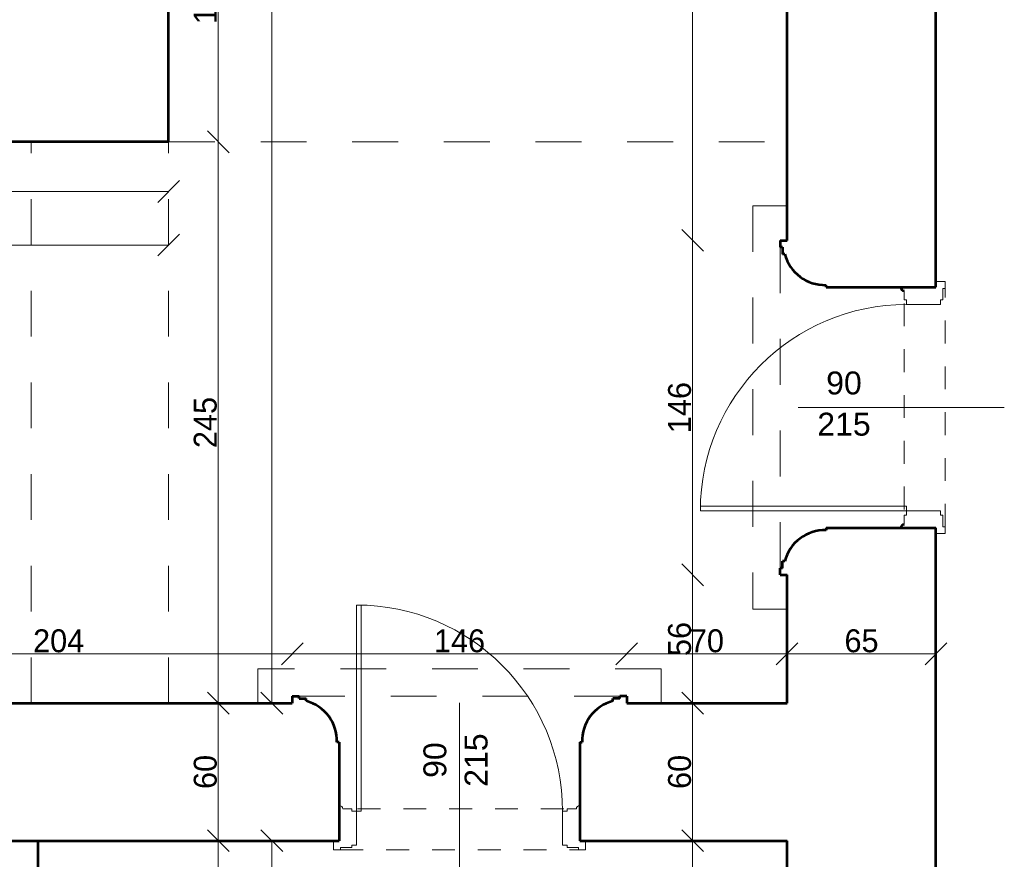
# Model space of a CAD drawing. Header units: inches. Extents: x -21887 to 84279, y -131485 to 67836.
# Tile 27 of 256: x 331 to 4629, y -37241 to -33576. Entities that reach past the tile are written whole.
import ezdxf

# ---------------------------------------------------------------- set-up
doc = ezdxf.new("R2010")
doc.units = ezdxf.units.IN
doc.header["$MEASUREMENT"] = 0
doc.linetypes.add('Dashed', pattern=[400, 200, -200])
doc.linetypes.add('Dashed copy', pattern=[200, 100, -100])
doc.layers.get('0').update_dxf_attribs({"lineweight": 13})
doc.layers.get('Defpoints').update_dxf_attribs({"lineweight": 13})
for name, color, linetype, lineweight in [('AI_MURY', 7, 'Continuous', 53), ('Dimensioning', 7, 'Continuous', 13), ('DRZWI', 7, 'Continuous', 13), ('dzialowki', 7, 'Continuous', 53), ('PODCIAGI', 7, 'Continuous', 13), ('schodzy', 7, 'Continuous', 13)]:
    doc.layers.add(name, color=color, linetype=linetype, lineweight=lineweight)
doc.styles.add('GENERATED_STYLE_7', font='txt')
doc.styles.add('Style-Courier New', font='txt')
doc.dimstyles.new('Dimstyle_4', dxfattribs={"dimtxt": 100, "dimasz": 95, "dimexe": 0, "dimexo": 0, "dimgap": 0.09, "dimtad": 1, "dimdec": 0, "dimlfac": 0.1, "dimzin": 0, "dimdsep": 46, "dimlunit": 5, "dimtxsty": 'GENERATED_STYLE_7', "dimblk": 'ARROWHEAD_6', "dimcen": 0.09, "dimclrd": 161, "dimclre": 161, "dimclrt": 7, "dimadec": 0, "dimazin": 0, "dimtfac": 1, "dimtdec": 0, "dimtmove": 0, "dimatfit": 3, "dimfxl": 0, "dimtolj": 1, "dimtzin": 0, "dimarcsym": 0})
doc.dimstyles.new('Dimstyle_5', dxfattribs={"dimtxt": 100, "dimasz": 95, "dimexe": 0.18, "dimexo": 0, "dimgap": 0.09, "dimtad": 1, "dimtih": 1, "dimtoh": 1, "dimdec": 0, "dimlfac": 0.1, "dimzin": 0, "dimdsep": 46, "dimlunit": 5, "dimtxsty": 'GENERATED_STYLE_7', "dimblk": 'ARROWHEAD_6', "dimcen": 0.09, "dimclrd": 161, "dimclre": 161, "dimclrt": 7, "dimadec": 0, "dimazin": 0, "dimtfac": 1, "dimtdec": 0, "dimtmove": 0, "dimatfit": 3, "dimfxl": 0, "dimtolj": 1, "dimtzin": 0, "dimarcsym": 0})
doc.dimstyles.new('Dimstyle_7', dxfattribs={"dimtxt": 100, "dimasz": 95, "dimexe": 0.18, "dimexo": 0, "dimgap": 0.09, "dimtad": 1, "dimtih": 1, "dimtoh": 1, "dimdec": 0, "dimlfac": 0.1, "dimzin": 0, "dimdsep": 46, "dimlunit": 5, "dimtxsty": 'GENERATED_STYLE_7', "dimblk": 'ARROWHEAD_6', "dimcen": 0.09, "dimclrd": 161, "dimclre": 161, "dimclrt": 7, "dimadec": 0, "dimazin": 0, "dimtfac": 1, "dimtdec": 0, "dimtmove": 2, "dimatfit": 3, "dimfxl": 0, "dimtolj": 1, "dimtzin": 0, "dimarcsym": 0})

# ---------------------------------------------------------------- blocks, each defined once
blk = doc.blocks.new('ARROWHEAD_6')
at = {"color": 0, "linetype": 'Continuous'}
for p, q in [((-0.5, -0.5), (0.5, 0.5)), ((0, 0), (-1, 0))]:
    blk.add_line(p, q, dxfattribs=at)
blk = doc.blocks.new('*U1039')
at = {"layer": 'Defpoints', "color": 0, "linetype": 'Continuous'}
for p in [(980.5, -33857.6), (-1299.5, -33953.1), (980.5, -34326.1)]:
    blk.add_point(p, dxfattribs=at)
at = {"layer": 'Dimensioning', "color": 161, "linetype": 'Continuous', "lineweight": -2}
for p, q in [((-1299.5, -34326), (-1299.5, -34326.3)), ((-1204.5, -34326.1), (885.5, -34326.1)), ((980.5, -34326), (980.5, -34326.3))]:
    blk.add_line(p, q, dxfattribs=at)
at = {"layer": 'Dimensioning', "color": 161, "linetype": 'Continuous', "lineweight": -2, "xscale": 95, "yscale": 95, "zscale": 95, "rotation": 180}
blk.add_blockref('ARROWHEAD_6', (-1299.5, -34326.1), dxfattribs=at)
at = {"layer": 'Dimensioning', "color": 161, "linetype": 'Continuous', "lineweight": -2, "xscale": 95, "yscale": 95, "zscale": 95}
blk.add_blockref('ARROWHEAD_6', (980.5, -34326.1), dxfattribs=at)
at = {"layer": 'Dimensioning', "color": 7, "linetype": 'Continuous', "insert": (-159.5, -34269.9), "char_height": 100, "attachment_point": 5, "style": 'GENERATED_STYLE_7'}
blk.add_mtext('228', dxfattribs=at)
blk = doc.blocks.new('*D1938')
at = {"layer": 'Defpoints'}
for p in [(980.5, -33857.6), (-1299.5, -33953.1), (-159.5, -34326.1), (980.5, -34326.1)]:
    blk.add_point(p, dxfattribs=at)
at = {"layer": 'Dimensioning', "color": 161, "linetype": 'Continuous'}
blk.add_blockref('*U1039', (0, 0), dxfattribs=at)
blk = doc.blocks.new('*U1040')
at = {"layer": 'Defpoints', "color": 0, "linetype": 'Continuous'}
for p in [(-7387.4, -33734.7), (980.5, -33775.6), (980.5, -34560.1)]:
    blk.add_point(p, dxfattribs=at)
at = {"layer": 'Dimensioning', "color": 161, "linetype": 'Continuous', "lineweight": -2}
for p, q in [((-7387.4, -34559.9), (-7387.4, -34560.3)), ((-7292.4, -34560.1), (885.5, -34560.1)), ((980.5, -34559.9), (980.5, -34560.3))]:
    blk.add_line(p, q, dxfattribs=at)
at = {"layer": 'Dimensioning', "color": 161, "linetype": 'Continuous', "lineweight": -2, "xscale": 95, "yscale": 95, "zscale": 95, "rotation": 180}
blk.add_blockref('ARROWHEAD_6', (-7387.4, -34560.1), dxfattribs=at)
at = {"layer": 'Dimensioning', "color": 161, "linetype": 'Continuous', "lineweight": -2, "xscale": 95, "yscale": 95, "zscale": 95}
blk.add_blockref('ARROWHEAD_6', (980.5, -34560.1), dxfattribs=at)
at = {"layer": 'Dimensioning', "color": 7, "linetype": 'Continuous', "insert": (-3203.4, -34503.8), "char_height": 100, "attachment_point": 5, "style": 'GENERATED_STYLE_7'}
blk.add_mtext('837', dxfattribs=at)
blk = doc.blocks.new('*D1939')
at = {"layer": 'Defpoints'}
for p in [(-7387.4, -33734.7), (980.5, -33775.6), (-3203.4, -34560.1), (980.5, -34560.1)]:
    blk.add_point(p, dxfattribs=at)
at = {"layer": 'Dimensioning', "color": 161, "linetype": 'Continuous'}
blk.add_blockref('*U1040', (0, 0), dxfattribs=at)
blk = doc.blocks.new('*U206')
at = {"layer": 'Defpoints', "color": 0, "linetype": 'Continuous'}
for p in [(942.2, -37159.3), (1431.3, -37159.3), (775.1, -42959.3)]:
    blk.add_point(p, dxfattribs=at)
at = {"layer": 'Dimensioning', "color": 161, "linetype": 'Continuous', "lineweight": -2}
for p, q in [((1431.1, -37159.3), (1431.3, -37159.3)), ((1431.3, -42864.3), (1431.3, -37254.3)), ((1431.1, -42959.3), (1431.3, -42959.3))]:
    blk.add_line(p, q, dxfattribs=at)
at = {"layer": 'Dimensioning', "color": 161, "linetype": 'Continuous', "lineweight": -2, "xscale": 95, "yscale": 95, "zscale": 95}
for p, rotation in [((1431.3, -37159.3), 90), ((1431.3, -42959.3), 270)]:
    blk.add_blockref('ARROWHEAD_6', p, dxfattribs=dict(at, rotation=rotation))
at = {"layer": 'Dimensioning', "color": 7, "linetype": 'Continuous', "insert": (1375, -40059.3), "char_height": 100, "attachment_point": 5, "rotation": 90, "style": 'GENERATED_STYLE_7'}
blk.add_mtext('580', dxfattribs=at)
blk = doc.blocks.new('*D1940')
at = {"layer": 'Defpoints'}
for p in [(942.2, -37159.3), (1431.3, -37159.3), (1431.3, -40059.3), (775.1, -42959.3)]:
    blk.add_point(p, dxfattribs=at)
at = {"layer": 'Dimensioning', "color": 161, "linetype": 'Continuous'}
blk.add_blockref('*U206', (0, 0), dxfattribs=at)
blk = doc.blocks.new('*U207')
at = {"layer": 'Defpoints', "color": 0, "linetype": 'Continuous'}
for p in [(724.7, 55030.7), (1431.3, 55030.7), (853.3, -36559.3)]:
    blk.add_point(p, dxfattribs=at)
at = {"layer": 'Dimensioning', "color": 161, "linetype": 'Continuous', "lineweight": -2}
for p, q in [((1431.1, 55030.7), (1431.3, 55030.7)), ((1431.3, -36464.3), (1431.3, 54935.7)), ((1431.1, -36559.3), (1431.3, -36559.3))]:
    blk.add_line(p, q, dxfattribs=at)
at = {"layer": 'Dimensioning', "color": 161, "linetype": 'Continuous', "lineweight": -2, "xscale": 95, "yscale": 95, "zscale": 95}
for p, rotation in [((1431.3, 55030.7), 90), ((1431.3, -36559.3), 270)]:
    blk.add_blockref('ARROWHEAD_6', p, dxfattribs=dict(at, rotation=rotation))
at = {"layer": 'Dimensioning', "color": 7, "linetype": 'Continuous', "insert": (1375, 9235.7), "char_height": 100, "attachment_point": 5, "rotation": 90, "style": 'GENERATED_STYLE_7'}
blk.add_mtext('9159', dxfattribs=at)
blk = doc.blocks.new('*D1941')
at = {"layer": 'Defpoints'}
for p in [(724.7, 55030.7), (1431.3, 55030.7), (1431.3, 9235.7), (853.3, -36559.3)]:
    blk.add_point(p, dxfattribs=at)
at = {"layer": 'Dimensioning', "color": 161, "linetype": 'Continuous'}
blk.add_blockref('*U207', (0, 0), dxfattribs=at)
blk = doc.blocks.new('*U1151')
at = {"layer": 'Defpoints', "color": 0, "linetype": 'Continuous'}
for p in [(1520.5, -36343.9), (-519.5, -36559.3), (1520.5, -36559.3)]:
    blk.add_point(p, dxfattribs=at)
at = {"layer": 'Dimensioning', "color": 161, "linetype": 'Continuous', "lineweight": -2}
for p, q in [((-519.5, -36344), (-519.5, -36343.7)), ((-424.5, -36343.9), (1425.5, -36343.9)), ((1520.5, -36344), (1520.5, -36343.7))]:
    blk.add_line(p, q, dxfattribs=at)
at = {"layer": 'Dimensioning', "color": 161, "linetype": 'Continuous', "lineweight": -2, "xscale": 95, "yscale": 95, "zscale": 95, "rotation": 180}
blk.add_blockref('ARROWHEAD_6', (-519.5, -36343.9), dxfattribs=at)
at = {"layer": 'Dimensioning', "color": 161, "linetype": 'Continuous', "lineweight": -2, "xscale": 95, "yscale": 95, "zscale": 95}
blk.add_blockref('ARROWHEAD_6', (1520.5, -36343.9), dxfattribs=at)
at = {"layer": 'Dimensioning', "color": 7, "linetype": 'Continuous', "insert": (500.5, -36287.6), "char_height": 100, "attachment_point": 5, "style": 'GENERATED_STYLE_7'}
blk.add_mtext('204', dxfattribs=at)
blk = doc.blocks.new('*D2118')
at = {"layer": 'Defpoints'}
for p in [(500.5, -36343.9), (1520.5, -36343.9), (-519.5, -36559.3), (1520.5, -36559.3)]:
    blk.add_point(p, dxfattribs=at)
at = {"layer": 'Dimensioning', "color": 161, "linetype": 'Continuous'}
blk.add_blockref('*U1151', (0, 0), dxfattribs=at)
blk = doc.blocks.new('*U1152')
at = {"layer": 'Defpoints', "color": 0, "linetype": 'Continuous'}
for p in [(2980.5, -36343.9), (1520.5, -36559.3), (2980.5, -36559.3)]:
    blk.add_point(p, dxfattribs=at)
at = {"layer": 'Dimensioning', "color": 161, "linetype": 'Continuous', "lineweight": -2}
for p, q in [((1520.5, -36344), (1520.5, -36343.7)), ((1615.5, -36343.9), (2885.5, -36343.9)), ((2980.5, -36344), (2980.5, -36343.7))]:
    blk.add_line(p, q, dxfattribs=at)
at = {"layer": 'Dimensioning', "color": 161, "linetype": 'Continuous', "lineweight": -2, "xscale": 95, "yscale": 95, "zscale": 95, "rotation": 180}
blk.add_blockref('ARROWHEAD_6', (1520.5, -36343.9), dxfattribs=at)
at = {"layer": 'Dimensioning', "color": 161, "linetype": 'Continuous', "lineweight": -2, "xscale": 95, "yscale": 95, "zscale": 95}
blk.add_blockref('ARROWHEAD_6', (2980.5, -36343.9), dxfattribs=at)
at = {"layer": 'Dimensioning', "color": 7, "linetype": 'Continuous', "insert": (2250.5, -36287.6), "char_height": 100, "attachment_point": 5, "style": 'GENERATED_STYLE_7'}
blk.add_mtext('146', dxfattribs=at)
blk = doc.blocks.new('*D2119')
at = {"layer": 'Defpoints'}
for p in [(2250.5, -36343.9), (2980.5, -36343.9), (1520.5, -36559.3), (2980.5, -36559.3)]:
    blk.add_point(p, dxfattribs=at)
at = {"layer": 'Dimensioning', "color": 161, "linetype": 'Continuous'}
blk.add_blockref('*U1152', (0, 0), dxfattribs=at)
blk = doc.blocks.new('*U972')
at = {"layer": 'Defpoints', "color": 0, "linetype": 'Continuous'}
for p in [(3680.5, -36343.9), (2980.5, -36559.3), (3680.5, -36559.3)]:
    blk.add_point(p, dxfattribs=at)
at = {"layer": 'Dimensioning', "color": 161, "linetype": 'Continuous', "lineweight": -2}
for p, q in [((2980.5, -36344), (2980.5, -36343.7)), ((3075.5, -36343.9), (3585.5, -36343.9)), ((3680.5, -36344), (3680.5, -36343.7))]:
    blk.add_line(p, q, dxfattribs=at)
at = {"layer": 'Dimensioning', "color": 161, "linetype": 'Continuous', "lineweight": -2, "xscale": 95, "yscale": 95, "zscale": 95, "rotation": 180}
blk.add_blockref('ARROWHEAD_6', (2980.5, -36343.9), dxfattribs=at)
at = {"layer": 'Dimensioning', "color": 161, "linetype": 'Continuous', "lineweight": -2, "xscale": 95, "yscale": 95, "zscale": 95}
blk.add_blockref('ARROWHEAD_6', (3680.5, -36343.9), dxfattribs=at)
at = {"layer": 'Dimensioning', "color": 7, "linetype": 'Continuous', "insert": (3330.5, -36287.6), "char_height": 100, "attachment_point": 5, "style": 'GENERATED_STYLE_7'}
blk.add_mtext('70', dxfattribs=at)
blk = doc.blocks.new('*D2120')
at = {"layer": 'Defpoints'}
for p in [(3253.2, -36287.6), (3680.5, -36343.9), (2980.5, -36559.3), (3680.5, -36559.3)]:
    blk.add_point(p, dxfattribs=at)
at = {"layer": 'Dimensioning', "color": 161, "linetype": 'Continuous'}
blk.add_blockref('*U972', (0, 0), dxfattribs=at)
blk = doc.blocks.new('*U1153')
at = {"layer": 'Defpoints', "color": 0, "linetype": 'Continuous'}
for p in [(4330.5, -36343.9), (4330.5, -36522), (3680.5, -36559.3)]:
    blk.add_point(p, dxfattribs=at)
at = {"layer": 'Dimensioning', "color": 161, "linetype": 'Continuous', "lineweight": -2}
for p, q in [((3680.5, -36344), (3680.5, -36343.7)), ((3775.5, -36343.9), (4235.5, -36343.9)), ((4330.5, -36344), (4330.5, -36343.7))]:
    blk.add_line(p, q, dxfattribs=at)
at = {"layer": 'Dimensioning', "color": 161, "linetype": 'Continuous', "lineweight": -2, "xscale": 95, "yscale": 95, "zscale": 95, "rotation": 180}
blk.add_blockref('ARROWHEAD_6', (3680.5, -36343.9), dxfattribs=at)
at = {"layer": 'Dimensioning', "color": 161, "linetype": 'Continuous', "lineweight": -2, "xscale": 95, "yscale": 95, "zscale": 95}
blk.add_blockref('ARROWHEAD_6', (4330.5, -36343.9), dxfattribs=at)
at = {"layer": 'Dimensioning', "color": 7, "linetype": 'Continuous', "insert": (4005.5, -36287.6), "char_height": 100, "attachment_point": 5, "style": 'GENERATED_STYLE_7'}
blk.add_mtext('65', dxfattribs=at)
blk = doc.blocks.new('*D2121')
at = {"layer": 'Defpoints'}
for p in [(4005.5, -36343.9), (4330.5, -36343.9), (4330.5, -36522), (3680.5, -36559.3)]:
    blk.add_point(p, dxfattribs=at)
at = {"layer": 'Dimensioning', "color": 161, "linetype": 'Continuous'}
blk.add_blockref('*U1153', (0, 0), dxfattribs=at)
blk = doc.blocks.new('*U1159')
at = {"layer": 'Defpoints', "color": 0, "linetype": 'Continuous'}
for p in [(980.5, -32784.3), (380.5, -33459.3), (980.5, -34109.3)]:
    blk.add_point(p, dxfattribs=at)
at = {"layer": 'Dimensioning', "color": 161, "linetype": 'Continuous', "lineweight": -2}
for p, q in [((380.5, -32784.5), (380.5, -32784.1)), ((475.5, -32784.3), (885.5, -32784.3)), ((980.5, -32784.5), (980.5, -32784.1))]:
    blk.add_line(p, q, dxfattribs=at)
at = {"layer": 'Dimensioning', "color": 161, "linetype": 'Continuous', "lineweight": -2, "xscale": 95, "yscale": 95, "zscale": 95, "rotation": 180}
blk.add_blockref('ARROWHEAD_6', (380.5, -32784.3), dxfattribs=at)
at = {"layer": 'Dimensioning', "color": 161, "linetype": 'Continuous', "lineweight": -2, "xscale": 95, "yscale": 95, "zscale": 95}
blk.add_blockref('ARROWHEAD_6', (980.5, -32784.3), dxfattribs=at)
at = {"layer": 'Dimensioning', "color": 7, "linetype": 'Continuous', "insert": (680.5, -32728), "char_height": 100, "attachment_point": 5, "style": 'GENERATED_STYLE_7'}
blk.add_mtext('60', dxfattribs=at)
blk = doc.blocks.new('*D2143')
at = {"layer": 'Defpoints'}
for p in [(680.5, -32784.3), (980.5, -32784.3), (380.5, -33459.3), (980.5, -34109.3)]:
    blk.add_point(p, dxfattribs=at)
at = {"layer": 'Dimensioning', "color": 161, "linetype": 'Continuous'}
blk.add_blockref('*U1159', (0, 0), dxfattribs=at)
blk = doc.blocks.new('*U286')
at = {"layer": 'Defpoints', "color": 0, "linetype": 'Continuous'}
for p in [(841.6, -32859.3), (1197.4, -32859.3), (980.5, -34109.3)]:
    blk.add_point(p, dxfattribs=at)
at = {"layer": 'Dimensioning', "color": 161, "linetype": 'Continuous', "lineweight": -2}
for p, q in [((1197.2, -32859.3), (1197.4, -32859.3)), ((1197.4, -34014.3), (1197.4, -32954.3)), ((1197.2, -34109.3), (1197.4, -34109.3))]:
    blk.add_line(p, q, dxfattribs=at)
at = {"layer": 'Dimensioning', "color": 161, "linetype": 'Continuous', "lineweight": -2, "xscale": 95, "yscale": 95, "zscale": 95}
for p, rotation in [((1197.4, -32859.3), 90), ((1197.4, -34109.3), 270)]:
    blk.add_blockref('ARROWHEAD_6', p, dxfattribs=dict(at, rotation=rotation))
at = {"layer": 'Dimensioning', "color": 7, "linetype": 'Continuous', "insert": (1141.1, -33484.3), "char_height": 100, "attachment_point": 5, "rotation": 90, "style": 'GENERATED_STYLE_7'}
blk.add_mtext('125', dxfattribs=at)
blk = doc.blocks.new('*D2149')
at = {"layer": 'Defpoints'}
for p in [(841.6, -32859.3), (1197.4, -32859.3), (1197.4, -33484.3), (980.5, -34109.3)]:
    blk.add_point(p, dxfattribs=at)
at = {"layer": 'Dimensioning', "color": 161, "linetype": 'Continuous'}
blk.add_blockref('*U286', (0, 0), dxfattribs=at)
blk = doc.blocks.new('*U849')
at = {"layer": 'Defpoints', "color": 0, "linetype": 'Continuous'}
for p in [(1197.4, -37159.3), (1197.4, -37159.3), (410.5, -37959.3)]:
    blk.add_point(p, dxfattribs=at)
at = {"layer": 'Dimensioning', "color": 161, "linetype": 'Continuous', "lineweight": -2}
for p, q in [((1197.4, -37864.3), (1197.4, -37254.3)), ((1197.2, -37959.3), (1197.4, -37959.3))]:
    blk.add_line(p, q, dxfattribs=at)
at = {"layer": 'Dimensioning', "color": 161, "linetype": 'Continuous', "lineweight": -2, "xscale": 95, "yscale": 95, "zscale": 95}
for p, rotation in [((1197.4, -37159.3), 90), ((1197.4, -37959.3), 270)]:
    blk.add_blockref('ARROWHEAD_6', p, dxfattribs=dict(at, rotation=rotation))
at = {"layer": 'Dimensioning', "color": 7, "linetype": 'Continuous', "insert": (1141.1, -37559.3), "char_height": 100, "attachment_point": 5, "rotation": 90, "style": 'GENERATED_STYLE_7'}
blk.add_mtext('80', dxfattribs=at)
blk = doc.blocks.new('*D3078')
at = {"layer": 'Defpoints'}
for p in [(1197.4, -37159.3), (1197.4, -37159.3), (1197.4, -37559.3), (410.5, -37959.3)]:
    blk.add_point(p, dxfattribs=at)
at = {"layer": 'Dimensioning', "color": 161, "linetype": 'Continuous'}
blk.add_blockref('*U849', (0, 0), dxfattribs=at)
blk = doc.blocks.new('*U850')
at = {"layer": 'Defpoints', "color": 0, "linetype": 'Continuous'}
for p in [(1197.4, -36559.3), (1197.4, -36559.3), (1197.4, -37159.3)]:
    blk.add_point(p, dxfattribs=at)
at = {"layer": 'Dimensioning', "color": 161, "linetype": 'Continuous', "lineweight": -2}
blk.add_line((1197.4, -37064.3), (1197.4, -36654.3), dxfattribs=at)
at = {"layer": 'Dimensioning', "color": 161, "linetype": 'Continuous', "lineweight": -2, "xscale": 95, "yscale": 95, "zscale": 95}
for p, rotation in [((1197.4, -36559.3), 90), ((1197.4, -37159.3), 270)]:
    blk.add_blockref('ARROWHEAD_6', p, dxfattribs=dict(at, rotation=rotation))
at = {"layer": 'Dimensioning', "color": 7, "linetype": 'Continuous', "insert": (1141.1, -36859.3), "char_height": 100, "attachment_point": 5, "rotation": 90, "style": 'GENERATED_STYLE_7'}
blk.add_mtext('60', dxfattribs=at)
blk = doc.blocks.new('*D3079')
at = {"layer": 'Defpoints'}
for p in [(1197.4, -36559.3), (1197.4, -36559.3), (1197.4, -36859.3), (1197.4, -37159.3)]:
    blk.add_point(p, dxfattribs=at)
at = {"layer": 'Dimensioning', "color": 161, "linetype": 'Continuous'}
blk.add_blockref('*U850', (0, 0), dxfattribs=at)
blk = doc.blocks.new('*U851')
at = {"layer": 'Defpoints', "color": 0, "linetype": 'Continuous'}
for p in [(1197.4, -34109.3), (1197.4, -34109.3), (1197.4, -36559.3)]:
    blk.add_point(p, dxfattribs=at)
at = {"layer": 'Dimensioning', "color": 161, "linetype": 'Continuous', "lineweight": -2}
blk.add_line((1197.4, -36464.3), (1197.4, -34204.3), dxfattribs=at)
at = {"layer": 'Dimensioning', "color": 161, "linetype": 'Continuous', "lineweight": -2, "xscale": 95, "yscale": 95, "zscale": 95}
for p, rotation in [((1197.4, -34109.3), 90), ((1197.4, -36559.3), 270)]:
    blk.add_blockref('ARROWHEAD_6', p, dxfattribs=dict(at, rotation=rotation))
at = {"layer": 'Dimensioning', "color": 7, "linetype": 'Continuous', "insert": (1141.1, -35334.3), "char_height": 100, "attachment_point": 5, "rotation": 90, "style": 'GENERATED_STYLE_7'}
blk.add_mtext('245', dxfattribs=at)
blk = doc.blocks.new('*D3080')
at = {"layer": 'Defpoints'}
for p in [(1197.4, -34109.3), (1197.4, -34109.3), (1197.4, -35334.3), (1197.4, -36559.3)]:
    blk.add_point(p, dxfattribs=at)
at = {"layer": 'Dimensioning', "color": 161, "linetype": 'Continuous'}
blk.add_blockref('*U851', (0, 0), dxfattribs=at)
blk = doc.blocks.new('*U923')
at = {"layer": 'Defpoints', "color": 0, "linetype": 'Continuous'}
for p in [(3267.9, -37159.3), (3680.5, -37159.3), (3680.5, -40479.3)]:
    blk.add_point(p, dxfattribs=at)
at = {"layer": 'Dimensioning', "color": 161, "linetype": 'Continuous', "lineweight": -2}
for p, q in [((3268.1, -37159.3), (3267.9, -37159.3)), ((3267.9, -40384.3), (3267.9, -37254.3)), ((3268.1, -40479.3), (3267.9, -40479.3))]:
    blk.add_line(p, q, dxfattribs=at)
at = {"layer": 'Dimensioning', "color": 161, "linetype": 'Continuous', "lineweight": -2, "xscale": 95, "yscale": 95, "zscale": 95}
for p, rotation in [((3267.9, -37159.3), 90), ((3267.9, -40479.3), 270)]:
    blk.add_blockref('ARROWHEAD_6', p, dxfattribs=dict(at, rotation=rotation))
at = {"layer": 'Dimensioning', "color": 7, "linetype": 'Continuous', "insert": (3211.6, -38819.3), "char_height": 100, "attachment_point": 5, "rotation": 90, "style": 'GENERATED_STYLE_7'}
blk.add_mtext('332', dxfattribs=at)
blk = doc.blocks.new('*D3482')
at = {"layer": 'Defpoints'}
for p in [(3267.9, -37159.3), (3680.5, -37159.3), (3267.9, -38819.3), (3680.5, -40479.3)]:
    blk.add_point(p, dxfattribs=at)
at = {"layer": 'Dimensioning', "color": 161, "linetype": 'Continuous'}
blk.add_blockref('*U923', (0, 0), dxfattribs=at)
blk = doc.blocks.new('*U924')
at = {"layer": 'Defpoints', "color": 0, "linetype": 'Continuous'}
for p in [(3267.9, -36559.3), (3680.5, -36559.3), (3680.5, -37159.3)]:
    blk.add_point(p, dxfattribs=at)
at = {"layer": 'Dimensioning', "color": 161, "linetype": 'Continuous', "lineweight": -2}
for p, q in [((3268.1, -36559.3), (3267.9, -36559.3)), ((3267.9, -37064.3), (3267.9, -36654.3)), ((3268.1, -37159.3), (3267.9, -37159.3))]:
    blk.add_line(p, q, dxfattribs=at)
at = {"layer": 'Dimensioning', "color": 161, "linetype": 'Continuous', "lineweight": -2, "xscale": 95, "yscale": 95, "zscale": 95}
for p, rotation in [((3267.9, -36559.3), 90), ((3267.9, -37159.3), 270)]:
    blk.add_blockref('ARROWHEAD_6', p, dxfattribs=dict(at, rotation=rotation))
at = {"layer": 'Dimensioning', "color": 7, "linetype": 'Continuous', "insert": (3211.6, -36859.3), "char_height": 100, "attachment_point": 5, "rotation": 90, "style": 'GENERATED_STYLE_7'}
blk.add_mtext('60', dxfattribs=at)
blk = doc.blocks.new('*D3483')
at = {"layer": 'Defpoints'}
for p in [(3267.9, -36559.3), (3680.5, -36559.3), (3267.9, -36859.3), (3680.5, -37159.3)]:
    blk.add_point(p, dxfattribs=at)
at = {"layer": 'Dimensioning', "color": 161, "linetype": 'Continuous'}
blk.add_blockref('*U924', (0, 0), dxfattribs=at)
blk = doc.blocks.new('*U925')
at = {"layer": 'Defpoints', "color": 0, "linetype": 'Continuous'}
for p in [(3267.9, -35999.3), (3680.5, -35999.3), (3680.5, -36559.3)]:
    blk.add_point(p, dxfattribs=at)
at = {"layer": 'Dimensioning', "color": 161, "linetype": 'Continuous', "lineweight": -2}
for p, q in [((3268.1, -35999.3), (3267.9, -35999.3)), ((3267.9, -36464.3), (3267.9, -36094.3)), ((3268.1, -36559.3), (3267.9, -36559.3))]:
    blk.add_line(p, q, dxfattribs=at)
at = {"layer": 'Dimensioning', "color": 161, "linetype": 'Continuous', "lineweight": -2, "xscale": 95, "yscale": 95, "zscale": 95}
for p, rotation in [((3267.9, -35999.3), 90), ((3267.9, -36559.3), 270)]:
    blk.add_blockref('ARROWHEAD_6', p, dxfattribs=dict(at, rotation=rotation))
at = {"layer": 'Dimensioning', "color": 7, "linetype": 'Continuous', "insert": (3211.6, -36279.3), "char_height": 100, "attachment_point": 5, "rotation": 90, "style": 'GENERATED_STYLE_7'}
blk.add_mtext('56', dxfattribs=at)
blk = doc.blocks.new('*D3484')
at = {"layer": 'Defpoints'}
for p in [(3267.9, -35999.3), (3680.5, -35999.3), (3267.9, -36279.3), (3680.5, -36559.3)]:
    blk.add_point(p, dxfattribs=at)
at = {"layer": 'Dimensioning', "color": 161, "linetype": 'Continuous'}
blk.add_blockref('*U925', (0, 0), dxfattribs=at)
blk = doc.blocks.new('*U926')
at = {"layer": 'Defpoints', "color": 0, "linetype": 'Continuous'}
for p in [(3267.9, -34539.3), (3680.5, -34539.3), (3680.5, -35999.3)]:
    blk.add_point(p, dxfattribs=at)
at = {"layer": 'Dimensioning', "color": 161, "linetype": 'Continuous', "lineweight": -2}
for p, q in [((3268.1, -34539.3), (3267.9, -34539.3)), ((3267.9, -35904.3), (3267.9, -34634.3)), ((3268.1, -35999.3), (3267.9, -35999.3))]:
    blk.add_line(p, q, dxfattribs=at)
at = {"layer": 'Dimensioning', "color": 161, "linetype": 'Continuous', "lineweight": -2, "xscale": 95, "yscale": 95, "zscale": 95}
for p, rotation in [((3267.9, -34539.3), 90), ((3267.9, -35999.3), 270)]:
    blk.add_blockref('ARROWHEAD_6', p, dxfattribs=dict(at, rotation=rotation))
at = {"layer": 'Dimensioning', "color": 7, "linetype": 'Continuous', "insert": (3211.6, -35269.3), "char_height": 100, "attachment_point": 5, "rotation": 90, "style": 'GENERATED_STYLE_7'}
blk.add_mtext('146', dxfattribs=at)
blk = doc.blocks.new('*D3485')
at = {"layer": 'Defpoints'}
for p in [(3267.9, -34539.3), (3680.5, -34539.3), (3267.9, -35269.3), (3680.5, -35999.3)]:
    blk.add_point(p, dxfattribs=at)
at = {"layer": 'Dimensioning', "color": 161, "linetype": 'Continuous'}
blk.add_blockref('*U926', (0, 0), dxfattribs=at)
blk = doc.blocks.new('*U927')
at = {"layer": 'Defpoints', "color": 0, "linetype": 'Continuous'}
for p in [(3267.9, -29324.3), (3680.5, -29324.3), (3680.5, -34539.3)]:
    blk.add_point(p, dxfattribs=at)
at = {"layer": 'Dimensioning', "color": 161, "linetype": 'Continuous', "lineweight": -2}
for p, q in [((3268.1, -29324.3), (3267.9, -29324.3)), ((3267.9, -34444.3), (3267.9, -29419.3)), ((3268.1, -34539.3), (3267.9, -34539.3))]:
    blk.add_line(p, q, dxfattribs=at)
at = {"layer": 'Dimensioning', "color": 161, "linetype": 'Continuous', "lineweight": -2, "xscale": 95, "yscale": 95, "zscale": 95}
for p, rotation in [((3267.9, -29324.3), 90), ((3267.9, -34539.3), 270)]:
    blk.add_blockref('ARROWHEAD_6', p, dxfattribs=dict(at, rotation=rotation))
at = {"layer": 'Dimensioning', "color": 7, "linetype": 'Continuous', "insert": (3211.6, -31931.8), "char_height": 100, "attachment_point": 5, "rotation": 90, "style": 'GENERATED_STYLE_7'}
blk.add_mtext('521', dxfattribs=at)
blk = doc.blocks.new('*D3486')
at = {"layer": 'Defpoints'}
for p in [(3267.9, -29324.3), (3680.5, -29324.3), (3267.9, -31931.8), (3680.5, -34539.3)]:
    blk.add_point(p, dxfattribs=at)
at = {"layer": 'Dimensioning', "color": 161, "linetype": 'Continuous'}
blk.add_blockref('*U927', (0, 0), dxfattribs=at)

msp = doc.modelspace()

# ---------------------------------------------------------------- linework, layer by layer
at = {"layer": 'AI_MURY', "color": 7, "linetype": 'Continuous'}
for p, q in [((4330.5, -34744.3), (4330.5, -29119.3)), ((3680.5, -34539.3), (3680.5, -29324.3)), ((980.5, -34109.3), (980.5, -32859.3)), ((980.5, -34109.3), (-1299.5, -34109.3)), ((3650.5, -34539.3), (3680.5, -34539.3)), ((3650.5, -34539.3), (3650.5, -34569.3)), ((3660.5, -34569.3), (3650.5, -34569.3)), ((3660.5, -34569.3), (3660.5, -34599.3)), ((3670.5, -34599.3), (3660.5, -34599.3)), ((3850.5, -34744.3), (3850.5, -34734.3)), ((3850.5, -34744.3), (4330.5, -34744.3)), ((3850.5, -35794.3), (3850.5, -35804.3)), ((3850.5, -35794.3), (4330.5, -35794.3)), ((4330.5, -40479.3), (4330.5, -35794.3)), ((3660.5, -35969.3), (3650.5, -35969.3)), ((3650.5, -35999.3), (3650.5, -35969.3)), ((3670.5, -35939.3), (3660.5, -35939.3)), ((3660.5, -35969.3), (3660.5, -35939.3)), ((3650.5, -35999.3), (3680.5, -35999.3)), ((3680.5, -36559.3), (3680.5, -35999.3)), ((1520.5, -36529.3), (1520.5, -36559.3)), ((1520.5, -36529.3), (1550.5, -36529.3)), ((1550.5, -36539.3), (1550.5, -36529.3)), ((2950.5, -36539.3), (2950.5, -36529.3)), ((2980.5, -36529.3), (2950.5, -36529.3)), ((2980.5, -36529.3), (2980.5, -36559.3)), ((-519.5, -36559.3), (1520.5, -36559.3)), ((1550.5, -36539.3), (1580.5, -36539.3)), ((1580.5, -36549.3), (1580.5, -36539.3)), ((2920.5, -36549.3), (2920.5, -36539.3)), ((2950.5, -36539.3), (2920.5, -36539.3)), ((2980.5, -36559.3), (3680.5, -36559.3)), ((1725.5, -36729.3), (1715.5, -36729.3)), ((1725.5, -36729.3), (1725.5, -37159.3)), ((2775.5, -36729.3), (2775.5, -37159.3)), ((2775.5, -36729.3), (2785.5, -36729.3)), ((-724.5, -37159.3), (1725.5, -37159.3)), ((2775.5, -37159.3), (3680.5, -37159.3)), ((3680.5, -40479.3), (3680.5, -37159.3))]:
    msp.add_line(p, q, dxfattribs=at)
for centre, radius, start, end in [((3845.1, -34554.3), 180, 194.44, 271.7261), ((4192, -34744.3), 15, 180, 270), ((3845.1, -35984.2), 180, 88.2739, 165.56), ((4192, -35794.3), 15, 90, 180), ((1535.6, -36723.9), 180, 358.2739, 75.56), ((2965.5, -36723.9), 180, 104.44, 181.7261)]:
    msp.add_arc(centre, radius, start, end, dxfattribs=at)
at = {"layer": 'DRZWI', "color": 49, "linetype": 'Dashed'}
for p, q in [((3530.5, -34389.3), (3530.5, -36149.3)), ((3680.5, -34389.3), (3530.5, -34389.3)), ((3680.5, -36149.3), (3530.5, -36149.3))]:
    msp.add_line(p, q, dxfattribs=at)
at = {"layer": 'DRZWI', "color": 7, "linetype": 'Dashed'}
msp.add_line((3650.5, -34569.3), (3650.5, -35969.3), dxfattribs=at)
at = {"layer": 'DRZWI', "color": 5, "linetype": 'Continuous'}
for p, q in [((4370.5, -34719.3), (4330.5, -34719.3)), ((4370.5, -34749.3), (4370.5, -34719.3)), ((4192, -34799.3), (4192, -34759.3)), ((4360.5, -34799.3), (4360.5, -34749.3)), ((4370.5, -34749.3), (4360.5, -34749.3)), ((4192, -34799.3), (4202, -34799.3)), ((4202, -34799.3), (4202, -34819.3)), ((4350.5, -34799.3), (4350.5, -34819.3)), ((4360.5, -34799.3), (4350.5, -34799.3)), ((4202, -34819.3), (4350.5, -34819.3)), ((3728.8, -35269.3), (4628.8, -35269.3)), ((3302, -35699.3), (4202, -35699.3)), ((3302, -35699.3), (3302, -35719.3)), ((4202, -35699.3), (4202, -35719.3)), ((3302, -35719.3), (4202, -35719.3)), ((4192, -35739.3), (4202, -35739.3)), ((4192, -35739.3), (4192, -35779.3)), ((4202, -35719.3), (4350.5, -35719.3)), ((4202, -35739.3), (4202, -35719.3)), ((4350.5, -35739.3), (4350.5, -35719.3)), ((4360.5, -35739.3), (4350.5, -35739.3)), ((4360.5, -35739.3), (4360.5, -35789.3)), ((4370.5, -35789.3), (4360.5, -35789.3)), ((4370.5, -35789.3), (4370.5, -35819.3)), ((4370.5, -35819.3), (4330.5, -35819.3))]:
    msp.add_line(p, q, dxfattribs=at)
at = {"layer": 'DRZWI', "color": 5, "linetype": 'Dashed copy'}
for p, q in [((4370.5, -35789.3), (4370.5, -34749.3)), ((4192, -35714.3), (4192, -34799.3))]:
    msp.add_line(p, q, dxfattribs=at)
at = {"layer": 'DRZWI', "color": 5, "linetype": 'Continuous'}
msp.add_arc((4202, -35719.3), 900, 90, 180, dxfattribs=at)
at = {"layer": 'dzialowki', "color": 12, "linetype": 'Continuous'}
msp.add_line((410.5, -38039.3), (410.5, -37159.3), dxfattribs=at)
at = {"layer": 'PODCIAGI', "color": 7, "linetype": 'Dashed'}
for p, q in [((380.5, -36559.3), (380.5, -34109.3)), ((980.5, -36559.3), (980.5, -34109.3)), ((982.6, -34109.3), (3680.5, -34109.3))]:
    msp.add_line(p, q, dxfattribs=at)
at = {"layer": 'schodzy', "color": 5, "linetype": 'Continuous'}
for p, q in [((1820.5, -36130.8), (1800.5, -36130.8)), ((1800.5, -36130.8), (1800.5, -37030.8)), ((1820.5, -36130.8), (1820.5, -37030.8)), ((2250.5, -36557.5), (2250.5, -37457.5)), ((1780.5, -37020.8), (1740.5, -37020.8)), ((1780.5, -37020.8), (1780.5, -37030.8)), ((1780.5, -37030.8), (1800.5, -37030.8)), ((1820.5, -37030.8), (1800.5, -37030.8)), ((1800.5, -37030.8), (1800.5, -37179.3)), ((2700.5, -37030.8), (2700.5, -37179.3)), ((2720.5, -37030.8), (2700.5, -37030.8)), ((2720.5, -37020.8), (2720.5, -37030.8)), ((2720.5, -37020.8), (2760.5, -37020.8)), ((1700.5, -37199.3), (1700.5, -37159.3)), ((1780.5, -37179.3), (1800.5, -37179.3)), ((1780.5, -37189.3), (1780.5, -37179.3)), ((2720.5, -37179.3), (2700.5, -37179.3)), ((2720.5, -37189.3), (2720.5, -37179.3)), ((2800.5, -37199.3), (2800.5, -37159.3)), ((1730.5, -37199.3), (1700.5, -37199.3)), ((1780.5, -37189.3), (1730.5, -37189.3)), ((1730.5, -37199.3), (1730.5, -37189.3)), ((2720.5, -37189.3), (2770.5, -37189.3)), ((2770.5, -37199.3), (2770.5, -37189.3)), ((2770.5, -37199.3), (2800.5, -37199.3))]:
    msp.add_line(p, q, dxfattribs=at)
at = {"layer": 'schodzy', "color": 49, "linetype": 'Dashed'}
for p, q in [((3130.5, -36409.3), (1370.5, -36409.3)), ((1370.5, -36559.3), (1370.5, -36409.3)), ((3130.5, -36559.3), (3130.5, -36409.3))]:
    msp.add_line(p, q, dxfattribs=at)
at = {"layer": 'schodzy', "color": 7, "linetype": 'Dashed'}
msp.add_line((2950.5, -36529.3), (1550.5, -36529.3), dxfattribs=at)
at = {"layer": 'schodzy', "color": 5, "linetype": 'Dashed copy'}
for p, q in [((1805.5, -37020.8), (2720.5, -37020.8)), ((1730.5, -37199.3), (2770.5, -37199.3))]:
    msp.add_line(p, q, dxfattribs=at)
at = {"layer": 'schodzy', "color": 5, "linetype": 'Continuous'}
msp.add_arc((1800.5, -37030.8), 900, 0, 90, dxfattribs=at)
at = {"layer": 'schodzy', "color": 7, "linetype": 'Continuous'}
for centre, start, end in [((1725.5, -37020.8), 0, 90), ((2775.5, -37020.8), 90, 180)]:
    msp.add_arc(centre, 15, start, end, dxfattribs=at)

# ---------------------------------------------------------------- texts
at = {"layer": 'DRZWI', "color": 5, "insert": (3928.9, -35111.7), "char_height": 100, "width": 704.483, "attachment_point": 2, "line_spacing_factor": 1.079165, "style": 'GENERATED_STYLE_7'}
msp.add_mtext('\\fArial|b0|i0|c238|p39;90\\P215', dxfattribs=at)
at = {"layer": 'schodzy', "color": 5, "insert": (2092.9, -36807.6), "char_height": 100, "width": 704.483, "attachment_point": 2, "rotation": 90, "line_spacing_factor": 1.079165, "style": 'GENERATED_STYLE_7'}
msp.add_mtext('\\fArial|b0|i0|c238|p39;90\\P215', dxfattribs=at)

# ---------------------------------------------------------------- dimensions: what is measured, and where the dimension line sits
at = {"layer": 'Dimensioning', "color": 161, "linetype": 'Continuous'}
for base, p1, p2, picture, middle in [((1431.3, 55030.7), (853.3, -36559.3), (724.7, 55030.7), '*D1941', (1431.3, 9235.7)), ((3267.9247043, -29324.2868952), (3680.5180538, -34539.2868952), (3680.5180538, -29324.2868952), '*D3486', (3267.9247043, -31931.7868952)), ((1197.4, -32859.3), (980.5, -34109.3), (841.6, -32859.3), '*D2149', (1197.4, -33484.3)), ((1197.4, -34109.3), (1197.4, -36559.3), (1197.4, -34109.3), '*D3080', (1197.4, -35334.3)), ((3267.9, -34539.3), (3680.5, -35999.3), (3680.5, -34539.3), '*D3485', (3267.9, -35269.3)), ((3267.9, -35999.3), (3680.5, -36559.3), (3680.5, -35999.3), '*D3484', (3267.9, -36279.3)), ((1197.4, -36559.3), (1197.4, -37159.3), (1197.4, -36559.3), '*D3079', (1197.4, -36859.3)), ((3267.9, -36559.3), (3680.5, -37159.3), (3680.5, -36559.3), '*D3483', (3267.9, -36859.3)), ((1197.4, -37159.3), (410.5, -37959.3), (1197.4, -37159.3), '*D3078', (1197.4, -37559.3)), ((1431.3, -37159.3), (775.1, -42959.3), (942.2, -37159.3), '*D1940', (1431.3, -40059.3)), ((3267.9, -37159.3), (3680.5, -40479.3), (3680.5, -37159.3), '*D3482', (3267.9, -38819.3))]:
    dim = msp.add_linear_dim(base=base, p1=p1, p2=p2, angle=90, dimstyle='Dimstyle_4', override={"dimtxsty": 'Style-Courier New', "dimclrd": 0, "dimclre": 161, "dimlwe": 0}, dxfattribs=at)
    dim.commit()
    dim.dimension.update_dxf_attribs({"geometry": picture, "text_midpoint": middle, "dimtype": 128})
for base, p1, p2, dimstyle, override, picture, middle in [((980.5, -32784.3), (380.5, -33459.3), (980.5, -34109.3), 'Dimstyle_5', {"dimtxsty": 'Style-Courier New', "dimclrd": 0, "dimclre": 161, "dimlwe": 0}, '*D2143', (680.5, -32784.3)), ((980.5, -34560.1), (-7387.4, -33734.7), (980.5, -33775.6), 'Dimstyle_5', {"dimtxsty": 'Style-Courier New', "dimclrd": 0, "dimclre": 161, "dimlwe": 0}, '*D1939', (-3203.4, -34560.1)), ((980.5, -34326.1), (-1299.5, -33953.1), (980.5, -33857.6), 'Dimstyle_5', {"dimtxsty": 'Style-Courier New', "dimclrd": 0, "dimclre": 161, "dimlwe": 0}, '*D1938', (-159.5, -34326.1)), ((1520.5, -36343.9), (-519.5, -36559.3), (1520.5, -36559.3), 'Dimstyle_5', {"dimtxsty": 'Style-Courier New', "dimclrd": 0, "dimclre": 161, "dimlwe": 0}, '*D2118', (500.5, -36343.9)), ((2980.5, -36343.9), (1520.5, -36559.3), (2980.5, -36559.3), 'Dimstyle_5', {"dimtxsty": 'Style-Courier New', "dimclrd": 0, "dimclre": 161, "dimlwe": 0}, '*D2119', (2250.5, -36343.9)), ((3680.5, -36343.9), (2980.5, -36559.3), (3680.5, -36559.3), 'Dimstyle_7', {"dimtad": 0, "dimtxsty": 'Style-Courier New', "dimclrd": 0, "dimclre": 161, "dimlwe": 0}, '*D2120', (3253.2, -36287.6)), ((4330.5, -36343.9), (3680.5, -36559.3), (4330.5, -36522), 'Dimstyle_5', {"dimtxsty": 'Style-Courier New', "dimclrd": 0, "dimclre": 161, "dimlwe": 0}, '*D2121', (4005.5, -36343.9))]:
    dim = msp.add_linear_dim(base=base, p1=p1, p2=p2, dimstyle=dimstyle, override=override, dxfattribs=at)
    dim.commit()
    dim.dimension.update_dxf_attribs({"geometry": picture, "text_midpoint": middle, "dimtype": 128})

doc.saveas('drawing.dxf')
